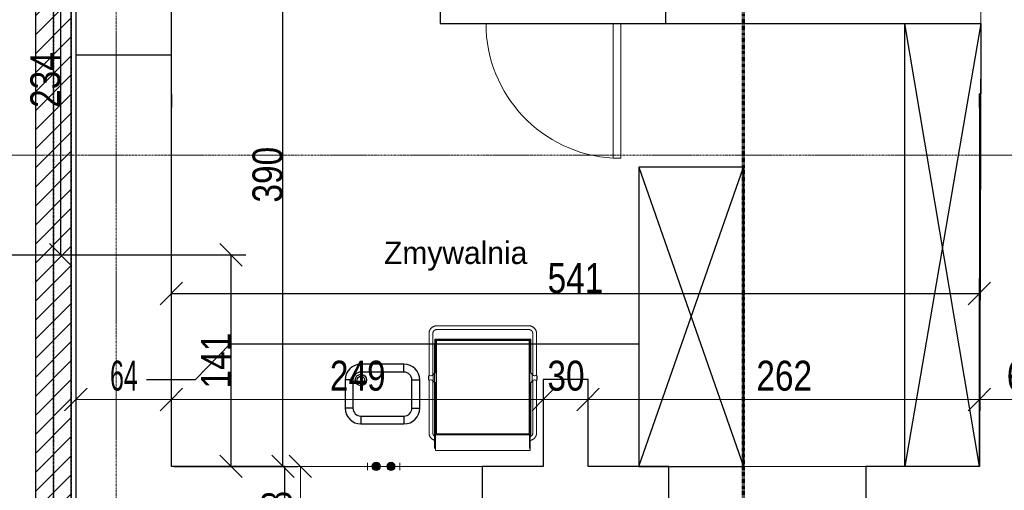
# Model space of a CAD drawing. Header units: millimetres. Extents: x -56641 to 6003, y -24465 to 16563.
# Tile 7 of 79: x -36459 to -29867, y -13434 to -10288. Entities that reach past the tile are written whole.
import ezdxf
from ezdxf.lldxf.tags import DXFTag

# ---------------------------------------------------------------- set-up
doc = ezdxf.new("R2010")
doc.units = ezdxf.units.MM
for name, pattern in [('__FK_przerywana', [3.2004, 1.6002, -1.6002]), ('HIDDEN', [375, 250, -125]), ('Kreska', [6.35, 3.175, -3.175]), ('Linia siatki', [22.225, 12.7, -3.175, 3.175, -3.175])]:
    doc.linetypes.add(name, pattern=pattern)
for name, color, linetype, lineweight in [('A-ANNO-DIMS', 7, 'Continuous', 5), ('A-ANNO-DIMS-100', 7, 'Continuous', 5), ('A-DOOR', 7, 'Continuous', 5), ('A-WALL', 7, 'Continuous', 5), ('A-WALL-PATT', 7, 'Continuous', 35), ('G-ANNO-SYMB', 7, 'Continuous', 5), ('IS_Odbiorniki', 7, 'SOLID', 18), ('S-GRID', 7, 'Continuous', 5)]:
    doc.layers.add(name, color=color, linetype=linetype, lineweight=lineweight)
for name, color, linetype, lineweight, true_color in [('A-DETL', 7, 'Continuous', 5, 0x00a600), ('IS_Ciepła_woda', 1, 'DASHDOT', 30, 0xff0000), ('Wyposażenie_urządzenia zmywalni', 7, 'Continuous', 15, 0x40a5ff)]:
    doc.layers.add(name, color=color, linetype=linetype, lineweight=lineweight, true_color=true_color)
for name, color, linetype in [('Default', 7, 'Continuous'), ('Komat', 252, 'Continuous'), ('PFI_2D', 7, 'Continuous')]:
    doc.layers.add(name, color=color, linetype=linetype)
doc.styles.add('Arial_2', font='arial.ttf', dxfattribs={"width": 0.8, "height": 200})
doc.styles.add('Arial_5', font='arial.ttf', dxfattribs={"width": 0.6, "height": 200})
tags = doc.linetypes.add('DASHDOT', pattern=[20, 10, -5, 0, -5]).pattern_tags.tags
tags[10:11] = [DXFTag(74, 4), DXFTag(75, 0), DXFTag(340, '0'), DXFTag(46, 0.0), DXFTag(50, 0.0), DXFTag(44, 0.0), DXFTag(45, 0.0)]
tags[8:9] = [DXFTag(74, 4), DXFTag(75, 0), DXFTag(340, '0'), DXFTag(46, 0.0), DXFTag(50, 0.0), DXFTag(44, 0.0), DXFTag(45, 0.0)]
tags[6:7] = [DXFTag(74, 4), DXFTag(75, 0), DXFTag(340, '0'), DXFTag(46, 0.0), DXFTag(50, 0.0), DXFTag(44, 0.0), DXFTag(45, 0.0)]
tags[4:5] = [DXFTag(74, 4), DXFTag(75, 0), DXFTag(340, '0'), DXFTag(46, 0.0), DXFTag(50, 0.0), DXFTag(44, 0.0), DXFTag(45, 0.0)]
tags = doc.linetypes.add('SOLID', pattern=[10, 10, 0]).pattern_tags.tags
tags[6:7] = [DXFTag(74, 4), DXFTag(75, 0), DXFTag(340, '0'), DXFTag(46, 0.0), DXFTag(50, 0.0), DXFTag(44, 0.0), DXFTag(45, 0.0)]
tags[4:5] = [DXFTag(74, 4), DXFTag(75, 0), DXFTag(340, '0'), DXFTag(46, 0.0), DXFTag(50, 0.0), DXFTag(44, 0.0), DXFTag(45, 0.0)]
doc.dimstyles.new('REVIT_standard', dxfattribs={"dimscale": 304.8, "dimtxt": 204.05188, "dimasz": 0.492126, "dimexe": 0.328084, "dimexo": 0.0625, "dimgap": 0, "dimtad": 1, "dimdec": 0, "dimlfac": 0.1, "dimzin": 0, "dimdsep": 46, "dimtxsty": 'Arial_2', "dimblk1": 'OBLIQUE', "dimblk2": 'OBLIQUE', "dimsah": 1, "dimcen": 0.09, "dimazin": 0, "dimtfac": 1, "dimtdec": 4, "dimtix": 1, "dimtmove": 0, "dimatfit": 3, "dimfxl": 0.328084, "dimfxlon": 1, "dimtvp": 1, "dimtolj": 1, "dimtzin": 0, "dimarcsym": 2})
doc.dimstyles.new('standard_wielkość_otworów', dxfattribs={"dimscale": 304.8, "dimtxt": 204.05188, "dimasz": 0.492126, "dimexe": 0.328084, "dimexo": 0.0625, "dimgap": 0, "dimtad": 1, "dimdec": 0, "dimlfac": 0.1, "dimzin": 0, "dimdsep": 46, "dimtxsty": 'Arial_5', "dimblk1": 'OBLIQUE', "dimblk2": 'OBLIQUE', "dimsah": 1, "dimcen": 0.09, "dimazin": 0, "dimtfac": 1, "dimtdec": 4, "dimtix": 1, "dimtmove": 0, "dimatfit": 3, "dimfxl": 0.328084, "dimfxlon": 1, "dimtvp": 1, "dimtolj": 1, "dimtzin": 0, "dimarcsym": 2})

# ---------------------------------------------------------------- blocks, each defined once
blk = doc.blocks.new('DIMBLOCK27-RZUT PIWNICY')
at = {"layer": 'A-ANNO-DIMS-100', "color": 250, "true_color": 0x303030, "transparency": 16777216}
for p, q in [((-35443.4, -12827.6), (-35443.4, -12727.6)), ((-35443.4, -12827.6), (-35368.4, -12752.6)), ((-32953.4, -12827.6), (-32953.4, -12727.6)), ((-32953.4, -12827.6), (-32878.4, -12752.6)), ((-35443.4, -12827.6), (-35518.4, -12902.6)), ((-35443.4, -12827.6), (-32953.4, -12827.6)), ((-35443.4, -12827.6), (-35443.4, -12927.6)), ((-32953.4, -12827.6), (-33028.4, -12902.6)), ((-32953.4, -12827.6), (-32953.4, -12927.6))]:
    blk.add_line(p, q, dxfattribs=at)
at = {"layer": 'A-ANNO-DIMS-100', "color": 0, "transparency": 16777216, "insert": (-34382.1, -12568), "char_height": 200, "width": 440.752, "attachment_point": 1, "line_spacing_factor": 0.941778, "style": 'Arial_2'}
blk.add_mtext('249', dxfattribs=at)
blk = doc.blocks.new('_Oblique')
at = {"color": 0, "linetype": 'ByBlock', "lineweight": -2}
blk.add_line((-0.5, -0.5), (0.5, 0.5), dxfattribs=at)
blk = doc.blocks.new('DIMBLOCK28-RZUT PIWNICY')
at = {"layer": 'A-ANNO-DIMS-100', "color": 250, "true_color": 0x303030, "transparency": 16777216}
for p, q in [((-32953.4, -12827.6), (-32953.4, -12727.6)), ((-32953.4, -12827.6), (-32878.4, -12752.6)), ((-32653.4, -12827.6), (-32653.4, -12727.6)), ((-32653.4, -12827.6), (-32578.4, -12752.6)), ((-32953.4, -12827.6), (-33028.4, -12902.6)), ((-32953.4, -12827.6), (-32653.4, -12827.6)), ((-32953.4, -12827.6), (-32953.4, -12927.6)), ((-32653.4, -12827.6), (-32728.4, -12902.6)), ((-32653.4, -12827.6), (-32653.4, -12927.6))]:
    blk.add_line(p, q, dxfattribs=at)
at = {"layer": 'A-ANNO-DIMS-100', "color": 0, "transparency": 16777216, "insert": (-32925.8, -12568), "char_height": 200, "width": 293.835, "attachment_point": 1, "line_spacing_factor": 0.941778, "style": 'Arial_2'}
blk.add_mtext('30', dxfattribs=at)
blk = doc.blocks.new('DIMBLOCK29-RZUT PIWNICY')
at = {"layer": 'A-ANNO-DIMS-100', "color": 250, "true_color": 0x303030, "transparency": 16777216}
for p, q in [((-32653.4, -12827.6), (-32653.4, -12727.6)), ((-32653.4, -12827.6), (-32578.4, -12752.6)), ((-30033.4, -12827.6), (-30033.4, -12727.6)), ((-30033.4, -12827.6), (-29958.4, -12752.6)), ((-32653.4, -12827.6), (-32728.4, -12902.6)), ((-32653.4, -12827.6), (-30033.4, -12827.6)), ((-32653.4, -12827.6), (-32653.4, -12927.6)), ((-30033.4, -12827.6), (-30108.4, -12902.6)), ((-30033.4, -12827.6), (-30033.4, -12927.6))]:
    blk.add_line(p, q, dxfattribs=at)
at = {"layer": 'A-ANNO-DIMS-100', "color": 0, "transparency": 16777216, "insert": (-31527.1, -12568), "char_height": 200, "width": 440.752, "attachment_point": 1, "line_spacing_factor": 0.941778, "style": 'Arial_2'}
blk.add_mtext('262', dxfattribs=at)
blk = doc.blocks.new('DIMBLOCK30-RZUT PIWNICY')
at = {"layer": 'A-ANNO-DIMS-100', "color": 250, "true_color": 0x303030, "transparency": 16777216}
for p, q in [((-30033.4, -12827.6), (-30033.4, -12727.6)), ((-30033.4, -12827.6), (-29958.4, -12752.6)), ((-29423.4, -12827.6), (-29423.4, -12727.6)), ((-29423.4, -12827.6), (-29348.4, -12752.6)), ((-30033.4, -12827.6), (-30108.4, -12902.6)), ((-30033.4, -12827.6), (-29423.4, -12827.6)), ((-30033.4, -12827.6), (-30033.4, -12927.6)), ((-29423.4, -12827.6), (-29498.4, -12902.6)), ((-29423.4, -12827.6), (-29423.4, -12927.6))]:
    blk.add_line(p, q, dxfattribs=at)
at = {"layer": 'A-ANNO-DIMS-100', "color": 0, "transparency": 16777216, "insert": (-29850.8, -12568), "char_height": 200, "width": 293.835, "attachment_point": 1, "line_spacing_factor": 0.941778, "style": 'Arial_2'}
blk.add_mtext('61', dxfattribs=at)
blk = doc.blocks.new('DIMBLOCK63-RZUT PIWNICY')
at = {"layer": 'A-ANNO-DIMS-100', "color": 250, "true_color": 0x303030, "transparency": 16777216}
for p, q in [((-34579.7, -13274.4), (-34654.7, -13199.4)), ((-34579.7, -13274.4), (-34679.7, -13274.4)), ((-34579.7, -13274.4), (-34579.7, -13854.4)), ((-34579.7, -13274.4), (-34504.7, -13349.4)), ((-34579.7, -13274.4), (-34479.7, -13274.4)), ((-34579.7, -13854.4), (-34654.7, -13779.4)), ((-34579.7, -13854.4), (-34679.7, -13854.4)), ((-34579.7, -13854.4), (-34504.7, -13929.4)), ((-34579.7, -13854.4), (-34479.7, -13854.4))]:
    blk.add_line(p, q, dxfattribs=at)
at = {"layer": 'A-ANNO-DIMS-100', "color": 0, "transparency": 16777216, "insert": (-34839.3, -13686.8), "char_height": 200, "width": 293.835, "attachment_point": 1, "rotation": 90, "line_spacing_factor": 0.941778, "style": 'Arial_2'}
blk.add_mtext('58', dxfattribs=at)
blk = doc.blocks.new('DIMBLOCK151-RZUT PIWNICY')
at = {"layer": 'A-ANNO-DIMS-100', "color": 250, "true_color": 0x303030, "transparency": 16777216}
for p, q in [((-36083.4, -12827.6), (-36083.4, -12727.6)), ((-36083.4, -12827.6), (-36008.4, -12752.6)), ((-35443.4, -12827.6), (-35443.4, -12727.6)), ((-35443.4, -12827.6), (-35368.4, -12752.6)), ((-36083.4, -12827.6), (-36158.4, -12902.6)), ((-36083.4, -12827.6), (-35443.4, -12827.6)), ((-36083.4, -12827.6), (-36083.4, -12927.6)), ((-35443.4, -12827.6), (-35518.4, -12902.6)), ((-35443.4, -12827.6), (-35443.4, -12927.6))]:
    blk.add_line(p, q, dxfattribs=at)
at = {"layer": 'A-ANNO-DIMS-100', "color": 0, "transparency": 16777216, "insert": (-35854.5, -12568), "char_height": 200, "width": 218.492, "attachment_point": 1, "line_spacing_factor": 0.941778, "style": 'Arial_5'}
blk.add_mtext('64', dxfattribs=at)
blk = doc.blocks.new('TT112')
at = {"layer": 'Wyposażenie_urządzenia zmywalni', "linetype": 'Continuous', "lineweight": 13}
for p, q in [((1894.52, 760), (1929.75, 760)), ((1929.75, 759.95), (1929.75, 760.04)), ((1929.87, 760.19), (1933.27, 760.19)), ((1930.15, 758.53), (1930.15, 758.93)), ((1931.52, 760.41), (1931.62, 760.41)), ((1932.98, 758.53), (1932.98, 758.93)), ((1933.39, 759.95), (1933.39, 760.04)), ((1933.39, 760), (1961.57, 759.99)), ((1883.07, 755.71), (1893.37, 755.71)), ((1883.07, 692.31), (1883.07, 755.71)), ((1893.37, 756.06), (1928.34, 756.06)), ((1893.37, 691.95), (1893.37, 756.06)), ((1893.37, 755.78), (1928.33, 755.78)), ((1894.16, 755.1), (1956.44, 755.1)), ((1894.16, 755.1), (1894.16, 692.91)), ((1894.52, 757.47), (1929.69, 757.47)), ((1928.33, 755.1), (1928.33, 755.99)), ((1928.59, 756.54), (1929.31, 757.13)), ((1929.31, 757.13), (1933.83, 757.13)), ((1933.45, 757.47), (1961.37, 757.47)), ((1934.55, 756.54), (1933.83, 757.13)), ((1934.8, 756.06), (1957.37, 756.06)), ((1934.81, 755.1), (1934.81, 755.99)), ((1934.81, 755.78), (1957.09, 755.78)), ((1956.44, 755.1), (1956.44, 692.91)), ((1957.09, 755.78), (1957.09, 692.24)), ((1957.37, 756.06), (1957.37, 691.95)), ((1963.9, 754.28), (1963.9, 693.73)), ((1966.43, 754.42), (1966.43, 693.59)), ((1883.07, 692.31), (1893.37, 692.31)), ((1883.07, 692.31), (1893.37, 692.31)), ((1893.37, 692.24), (1928.33, 692.24)), ((1894.16, 692.91), (1956.44, 692.91)), ((1928.33, 692.91), (1928.33, 692.02)), ((1934.81, 692.91), (1934.81, 692.02)), ((1934.81, 692.24), (1957.09, 692.24)), ((1893.37, 691.95), (1928.34, 691.95)), ((1894.52, 690.54), (1929.69, 690.54)), ((1894.52, 688.02), (1929.75, 688.02)), ((1928.59, 691.47), (1929.31, 690.88)), ((1929.31, 690.88), (1933.83, 690.88)), ((1929.75, 688.06), (1929.75, 687.98)), ((1929.87, 687.82), (1933.27, 687.82)), ((1930.15, 689.48), (1930.15, 689.08)), ((1931.52, 687.6), (1931.62, 687.6)), ((1932.98, 689.48), (1932.98, 689.08)), ((1933.39, 688.06), (1933.39, 687.98)), ((1933.39, 688.02), (1961.57, 688.02)), ((1933.45, 690.54), (1961.37, 690.54)), ((1934.55, 691.47), (1933.83, 690.88)), ((1934.8, 691.95), (1957.37, 691.95))]:
    blk.add_line(p, q, dxfattribs=at)
at = {"layer": 'Wyposażenie_urządzenia zmywalni', "linetype": 'HIDDEN', "lineweight": 13}
for p, q in [((1957.29, 721.49), (1957.21, 721.49)), ((1957.29, 721.49), (1957.21, 721.49)), ((1957.04, 714.45), (1957.04, 714.53)), ((1957.21, 714.53), (1957.04, 714.53)), ((1957.04, 714.45), (1957.04, 714.53)), ((1957.21, 714.53), (1957.04, 714.53)), ((1957.29, 714.45), (1957.04, 714.45)), ((1957.29, 714.45), (1957.04, 714.45))]:
    blk.add_line(p, q, dxfattribs=at)
at = {"layer": 'Wyposażenie_urządzenia zmywalni', "linetype": 'Continuous', "lineweight": 13, "flags": 128}
for points in [[(1889.57, 755.71), (1889.85, 756.49), (1889.93, 756.7), (1890.02, 756.9), (1890.11, 757.1), (1890.22, 757.3), (1890.33, 757.49), (1890.44, 757.67), (1890.56, 757.85), (1890.69, 758.02), (1890.82, 758.19), (1890.96, 758.35), (1891.11, 758.51), (1891.26, 758.65), (1891.41, 758.79), (1891.57, 758.93), (1891.73, 759.05), (1891.9, 759.17), (1892.07, 759.28), (1892.24, 759.39), (1892.42, 759.48), (1892.6, 759.57), (1892.79, 759.65), (1892.98, 759.72), (1893.16, 759.79), (1893.35, 759.84), (1893.54, 759.89), (1893.74, 759.93), (1893.93, 759.96), (1894.13, 759.98), (1894.32, 759.99), (1894.52, 760)], [(1961.56, 759.99), (1961.76, 759.98), (1961.95, 759.96), (1962.15, 759.93), (1962.34, 759.89), (1962.53, 759.84), (1962.72, 759.79), (1962.91, 759.73), (1963.09, 759.65), (1963.28, 759.57), (1963.46, 759.49), (1963.64, 759.39), (1963.82, 759.29), (1963.99, 759.18)], [(1964.02, 759.15), (1964.13, 759.08), (1964.32, 758.93), (1964.51, 758.77), (1964.69, 758.6), (1964.86, 758.43), (1965.02, 758.25), (1965.17, 758.06), (1965.32, 757.87), (1965.45, 757.67), (1965.58, 757.46), (1965.7, 757.26), (1965.81, 757.05), (1965.91, 756.83), (1966, 756.61), (1966.08, 756.39), (1966.15, 756.16), (1966.22, 755.93), (1966.28, 755.7), (1966.32, 755.47), (1966.36, 755.23), (1966.39, 755), (1966.42, 754.76), (1966.43, 754.52), (1966.43, 754.33)], [(1892.12, 755.71), (1892.71, 756.5), (1892.79, 756.61), (1892.88, 756.7), (1892.97, 756.8), (1893.06, 756.88), (1893.16, 756.96), (1893.26, 757.04), (1893.36, 757.11), (1893.47, 757.18), (1893.58, 757.24), (1893.69, 757.29), (1893.8, 757.34), (1893.92, 757.37), (1894.04, 757.41), (1894.15, 757.43), (1894.27, 757.45), (1894.4, 757.46), (1894.52, 757.47)], [(1961.37, 757.47), (1961.49, 757.46), (1961.61, 757.45), (1961.74, 757.43), (1961.85, 757.41), (1961.97, 757.37), (1962.09, 757.33), (1962.2, 757.29), (1962.31, 757.23), (1962.42, 757.18), (1962.53, 757.11), (1962.57, 757.08)], [(1962.57, 757.08), (1962.63, 757.04), (1962.73, 756.96), (1962.83, 756.88), (1962.92, 756.79), (1963.01, 756.7), (1963.1, 756.61), (1963.18, 756.5), (1963.26, 756.4), (1963.33, 756.29), (1963.4, 756.17), (1963.47, 756.06), (1963.53, 755.94), (1963.59, 755.81), (1963.64, 755.68), (1963.69, 755.55), (1963.74, 755.42), (1963.77, 755.28), (1963.81, 755.14), (1963.84, 755), (1963.86, 754.86), (1963.88, 754.72), (1963.89, 754.57), (1963.9, 754.43), (1963.9, 754.28)], [(1889.57, 692.31), (1889.85, 691.52), (1889.93, 691.31), (1890.02, 691.11), (1890.11, 690.91), (1890.22, 690.71), (1890.33, 690.52), (1890.44, 690.34), (1890.56, 690.16), (1890.69, 689.99), (1890.82, 689.82), (1890.96, 689.66), (1891.11, 689.51), (1891.26, 689.36), (1891.41, 689.22), (1891.57, 689.08), (1891.73, 688.96), (1891.9, 688.84), (1892.07, 688.73), (1892.24, 688.62), (1892.42, 688.53), (1892.6, 688.44), (1892.79, 688.36), (1892.98, 688.29), (1893.16, 688.22), (1893.35, 688.17), (1893.54, 688.12), (1893.74, 688.08), (1893.93, 688.05), (1894.13, 688.03), (1894.32, 688.02), (1894.52, 688.02)], [(1892.12, 692.31), (1892.71, 691.51), (1892.79, 691.41), (1892.88, 691.31), (1892.97, 691.22), (1893.06, 691.13), (1893.16, 691.05), (1893.26, 690.97), (1893.36, 690.9), (1893.47, 690.83), (1893.58, 690.78), (1893.69, 690.72), (1893.8, 690.68), (1893.92, 690.64), (1894.04, 690.6), (1894.15, 690.58), (1894.27, 690.56), (1894.4, 690.55), (1894.52, 690.54)], [(1962.57, 690.93), (1962.63, 690.97), (1962.73, 691.05), (1962.83, 691.13), (1962.92, 691.22), (1963.01, 691.31), (1963.1, 691.41), (1963.18, 691.51), (1963.26, 691.61), (1963.33, 691.72), (1963.4, 691.84), (1963.47, 691.96), (1963.53, 692.08), (1963.59, 692.2), (1963.64, 692.33), (1963.69, 692.46), (1963.74, 692.6), (1963.77, 692.73), (1963.81, 692.87), (1963.84, 693.01), (1963.86, 693.15), (1963.88, 693.29), (1963.89, 693.44), (1963.9, 693.58), (1963.9, 693.73)], [(1964.02, 688.86), (1964.13, 688.93), (1964.32, 689.08), (1964.51, 689.24), (1964.69, 689.41), (1964.86, 689.58), (1965.02, 689.76), (1965.17, 689.95), (1965.32, 690.15), (1965.45, 690.34), (1965.58, 690.55), (1965.7, 690.76), (1965.81, 690.97), (1965.91, 691.18), (1966, 691.4), (1966.08, 691.63), (1966.15, 691.85), (1966.22, 692.08), (1966.28, 692.31), (1966.32, 692.54), (1966.36, 692.78), (1966.39, 693.02), (1966.42, 693.25), (1966.43, 693.49), (1966.43, 693.68)], [(1961.37, 690.54), (1961.49, 690.55), (1961.61, 690.56), (1961.74, 690.58), (1961.85, 690.6), (1961.97, 690.64), (1962.09, 690.68), (1962.2, 690.72), (1962.31, 690.78), (1962.42, 690.84), (1962.53, 690.9), (1962.57, 690.93)], [(1961.56, 688.02), (1961.76, 688.03), (1961.95, 688.05), (1962.15, 688.08), (1962.34, 688.12), (1962.53, 688.17), (1962.72, 688.22), (1962.91, 688.29), (1963.09, 688.36), (1963.28, 688.44), (1963.46, 688.53), (1963.64, 688.62), (1963.82, 688.73), (1963.99, 688.84)]]:
    blk.add_lwpolyline(points, dxfattribs=at)
at = {"layer": 'Wyposażenie_urządzenia zmywalni', "linetype": 'HIDDEN', "lineweight": 13, "flags": 128}
for points in [[(1957.2, 721.02), (1957.21, 721.02), (1957.22, 721.02), (1957.23, 721.02), (1957.24, 721.02), (1957.25, 721.02), (1957.26, 721.02), (1957.27, 721.03), (1957.27, 721.03), (1957.28, 721.03), (1957.28, 721.04), (1957.29, 721.04), (1957.29, 721.05), (1957.29, 721.05), (1957.29, 721.05)], [(1957.2, 721.05), (1957.2, 721.05), (1957.21, 721.05), (1957.21, 721.05), (1957.21, 721.05), (1957.21, 721.05), (1957.21, 721.05), (1957.21, 721.05)], [(1957.2, 721.02), (1957.21, 721.02), (1957.22, 721.02), (1957.23, 721.02), (1957.24, 721.02), (1957.25, 721.02), (1957.26, 721.02), (1957.27, 721.03), (1957.27, 721.03), (1957.28, 721.03), (1957.28, 721.04), (1957.29, 721.04), (1957.29, 721.05), (1957.29, 721.05), (1957.29, 721.05)], [(1957.2, 721.05), (1957.2, 721.05), (1957.21, 721.05), (1957.21, 721.05), (1957.21, 721.05), (1957.21, 721.05), (1957.21, 721.05), (1957.21, 721.05)]]:
    blk.add_lwpolyline(points, dxfattribs=at)
at = {"layer": 'Wyposażenie_urządzenia zmywalni', "linetype": 'Continuous', "lineweight": 13}
for centre, radius, start, end in [((1928.71, 758.53), 1.44, 306.47257, 0), ((1929.91, 760.04), 0.162, 105.14088, 180), ((1929.91, 759.95), 0.162, 180, 223.44562), ((1928.84, 758.93), 1.31, 0, 43.44562), ((1931.52, 754.09), 6.32, 90, 105.14088), ((1931.62, 754.09), 6.32, 74.85912, 90), ((1934.3, 758.93), 1.31, 136.55438, 180), ((1934.43, 758.53), 1.44, 180, 233.52742), ((1933.23, 760.04), 0.162, 0, 74.85912), ((1933.23, 759.95), 0.162, 316.55438, 0), ((1929.04, 755.99), 0.708, 129.439, 180), ((1929.34, 757.1), 0.0506, 90, 129.43898), ((1929.75, 757.13), 0.303, 126.47258, 176.26469), ((1933.39, 757.13), 0.303, 3.73529, 53.52742), ((1933.79, 757.1), 0.0506, 50.56102, 90), ((1934.1, 755.99), 0.708, 0, 50.56101), ((1929.04, 692.02), 0.708, 180, 230.561), ((1929.34, 690.92), 0.0506, 230.56102, 270), ((1929.75, 690.89), 0.303, 183.73531, 233.52742), ((1928.71, 689.48), 1.44, 0, 53.52743), ((1929.91, 688.06), 0.162, 136.55438, 180), ((1929.91, 687.98), 0.162, 180, 254.85912), ((1928.84, 689.08), 1.31, 316.55438, 0), ((1931.52, 693.92), 6.32, 254.85912, 270), ((1931.62, 693.92), 6.32, 270, 285.14088), ((1934.43, 689.48), 1.44, 126.47258, 180), ((1934.3, 689.08), 1.31, 180, 223.44562), ((1933.23, 687.98), 0.162, 285.14088, 0), ((1933.23, 688.06), 0.162, 0, 43.44562), ((1933.39, 690.89), 0.303, 306.47258, 356.26471), ((1933.79, 690.92), 0.0506, 270, 309.43898), ((1934.1, 692.02), 0.708, 309.43899, 0)]:
    blk.add_arc(centre, radius, start, end, dxfattribs=at)
at = {"layer": 'Wyposażenie_urządzenia zmywalni', "linetype": 'HIDDEN', "lineweight": 13}
blk.add_arc((1957.04, 714.4), 0.0506, 90, 180, dxfattribs=at)
blk.add_arc((1957.04, 714.4), 0.0506, 90, 180, dxfattribs=at)
blk = doc.blocks.new('A$C4DF32C06')
at = {"layer": 'IS_Odbiorniki', "ltscale": 10}
h = blk.add_hatch(color=256, dxfattribs=at)
h.dxf.hatch_style = 1
edge = h.paths.add_edge_path()
edge.add_arc((28.2, 28.2), 28.2, 0, 360)
for points in [[(56.5, 28.2), (86.6, 28.2), (86.6, 52.7)], [(56.5, 28.2), (86.6, 28.2), (86.6, 3.8)]]:
    blk.add_lwpolyline(points, dxfattribs=at)
blk.add_circle((28.2, 28.2), 28.2, dxfattribs=at)
blk = doc.blocks.new('*D389')
at = {"layer": 'A-ANNO-DIMS', "color": 0, "lineweight": -2, "transparency": 16777216}
for p, q in [((-35424.4, -9374.4), (-34597, -9374.4)), ((-34697, -13274.4), (-34697, -9374.4)), ((-35424.4, -13274.4), (-34597, -13274.4))]:
    blk.add_line(p, q, dxfattribs=at)
at = {"layer": 'Defpoints', "color": 0, "transparency": 16777216}
for p in [(-35443.4, -9374.4), (-34697, -9374.4), (-35443.4, -13274.4)]:
    blk.add_point(p, dxfattribs=at)
at = {"layer": 'A-ANNO-DIMS', "color": 0, "lineweight": -2, "transparency": 16777216, "xscale": 150, "yscale": 150, "zscale": 150}
for p, rotation in [((-34697, -9374.4), 90), ((-34697, -13274.4), 270)]:
    blk.add_blockref('_Oblique', p, dxfattribs=dict(at, rotation=rotation))
at = {"layer": 'A-ANNO-DIMS', "color": 0, "transparency": 16777216, "insert": (-34799.2, -11324.4), "char_height": 200, "attachment_point": 5, "rotation": 90, "style": 'Arial_2'}
blk.add_mtext('\\A1;390', dxfattribs=at)
blk = doc.blocks.new('*D390')
at = {"layer": 'A-ANNO-DIMS', "color": 0, "lineweight": -2, "transparency": 16777216}
for p, q in [((-35443.4, -13255.4), (-35443.4, -12019)), ((-30033.4, -13255.4), (-30033.4, -12019)), ((-35443.4, -12119), (-30033.4, -12119))]:
    blk.add_line(p, q, dxfattribs=at)
at = {"layer": 'Defpoints', "color": 0, "transparency": 16777216}
for p in [(-30033.4, -12119), (-35443.4, -13274.4), (-30033.4, -13274.4)]:
    blk.add_point(p, dxfattribs=at)
at = {"layer": 'A-ANNO-DIMS', "color": 0, "lineweight": -2, "transparency": 16777216, "xscale": 150, "yscale": 150, "zscale": 150, "rotation": 180}
blk.add_blockref('_Oblique', (-35443.4, -12119), dxfattribs=at)
at = {"layer": 'A-ANNO-DIMS', "color": 0, "lineweight": -2, "transparency": 16777216, "xscale": 150, "yscale": 150, "zscale": 150}
blk.add_blockref('_Oblique', (-30033.4, -12119), dxfattribs=at)
at = {"layer": 'A-ANNO-DIMS', "color": 0, "transparency": 16777216, "insert": (-32738.4, -12016.9), "char_height": 200, "attachment_point": 5, "style": 'Arial_2'}
blk.add_mtext('\\A1;541', dxfattribs=at)
blk = doc.blocks.new('*D391')
at = {"layer": 'A-ANNO-DIMS', "color": 0, "lineweight": -2, "transparency": 16777216}
for p, q in [((-36564.4, -11860), (-34944, -11860)), ((-35044, -13274.4), (-35044, -11860)), ((-35424.4, -13274.4), (-34944, -13274.4))]:
    blk.add_line(p, q, dxfattribs=at)
at = {"layer": 'Defpoints', "color": 0, "transparency": 16777216}
for p in [(-36583.4, -11860), (-35044, -11860), (-35443.4, -13274.4)]:
    blk.add_point(p, dxfattribs=at)
at = {"layer": 'A-ANNO-DIMS', "color": 0, "lineweight": -2, "transparency": 16777216, "xscale": 150, "yscale": 150, "zscale": 150}
for p, rotation in [((-35044, -11860), 90), ((-35044, -13274.4), 270)]:
    blk.add_blockref('_Oblique', p, dxfattribs=dict(at, rotation=rotation))
at = {"layer": 'A-ANNO-DIMS', "color": 0, "transparency": 16777216, "insert": (-35144.4, -12567.2), "char_height": 200, "attachment_point": 5, "rotation": 90, "style": 'Arial_2'}
blk.add_mtext('\\A1;141', dxfattribs=at)
blk = doc.blocks.new('*D392')
at = {"layer": 'A-ANNO-DIMS', "color": 0, "lineweight": -2, "transparency": 16777216}
for p, q in [((-35462.5, -9522.4), (-36284, -9522.4)), ((-36184, -11860), (-36184, -9522.4)), ((-36564.4, -11860), (-36084, -11860))]:
    blk.add_line(p, q, dxfattribs=at)
at = {"layer": 'Defpoints', "color": 0, "transparency": 16777216}
for p in [(-36184, -9522.4), (-35443.4, -9522.4), (-36583.4, -11860)]:
    blk.add_point(p, dxfattribs=at)
at = {"layer": 'A-ANNO-DIMS', "color": 0, "lineweight": -2, "transparency": 16777216, "xscale": 150, "yscale": 150, "zscale": 150}
for p, rotation in [((-36184, -9522.4), 90), ((-36184, -11860), 270)]:
    blk.add_blockref('_Oblique', p, dxfattribs=dict(at, rotation=rotation))
at = {"layer": 'A-ANNO-DIMS', "color": 0, "transparency": 16777216, "insert": (-36286.2, -10691.2), "char_height": 200, "attachment_point": 5, "rotation": 90, "style": 'Arial_2'}
blk.add_mtext('\\A1;234', dxfattribs=at)
blk = doc.blocks.new('M_Jednoskrzydłowe płytowe - 90-1500249-RZUT PIWNICY')
at = {"layer": 'A-DOOR'}
for p, q in [((399, -220), (399, -1120.2)), ((450, -220), (399, -220)), ((450, -220), (450, -1120.2)), ((450, -1120.2), (399, -1120.2))]:
    blk.add_line(p, q, dxfattribs=at)
blk.add_arc((450, -220), 901.7, 180, 266.7576, dxfattribs=at)

msp = doc.modelspace()

# ---------------------------------------------------------------- hatches: boundary and pattern name
at = {"true_color": 0xed1f24}
h = msp.add_hatch(color=240, dxfattribs=at)
h.dxf.hatch_style = 1
edge = h.paths.add_edge_path()
edge.add_arc((-34072.276, -13273.706), 24.467, 0, 360)
h = msp.add_hatch(color=240, dxfattribs=at)
h.dxf.hatch_style = 1
edge = h.paths.add_edge_path()
edge.add_arc((-33972.618, -13273.135), 24.467, 0, 360)
at = {"layer": 'A-WALL-PATT', "lineweight": 5}
h = msp.add_hatch(dxfattribs=at)
h.set_pattern_fill('FP_1', color=256, style=0, pattern_type=2)
h.set_pattern_definition([(45, (0, 0), (-63.6396, 63.6396), [])])
h.paths.add_polyline_path([(-36353.416, -13854.407), (-36113.416, -13854.407), (-36113.416, 2665.593), (-36353.416, 2665.593), (-36353.416, -12845.322)])

# ---------------------------------------------------------------- linework, layer by layer
for p, q in [((-35443.416, -10522.411), (-35443.416, -9522.411)), ((-35443.416, -10522.411), (-35443.416, -9522.411)), ((-33643.416, -9494.407), (-33643.416, -10313.095)), ((-33643.416, -10313.095), (-30023.416, -10313.095)), ((-35443.416, -13274.411), (-35443.416, -10522.411)), ((-35443.416, -10784.407), (-35443.416, -10874.407)), ((-30033.416, -10874.407), (-30033.416, -10784.407))]:
    msp.add_line(p, q)
at = {"color": 3}
for p, q in [((-30533.416, -13274.407), (-30533.416, -10313.095)), ((-30533.416, -10313.095), (-30023.416, -10313.095)), ((-30033.416, -13274.407), (-30533.416, -10313.095)), ((-30533.416, -10313.095), (-30023.416, -10313.095)), ((-30023.416, -10313.095), (-30533.416, -13274.407)), ((-30023.416, -10313.095), (-30033.416, -13274.407)), ((-32313.016, -11274.407), (-31613.016, -13274.407)), ((-32313.016, -13274.407), (-31613.016, -11274.407)), ((-35280.947, -12694.405), (-35050.172, -12454.407)), ((-35050.172, -12454.407), (-34525.945, -12454.407)), ((-34525.945, -12454.407), (-33325.945, -12454.407)), ((-33680.947, -12454.407), (-33680.947, -13154.407)), ((-33325.945, -12454.407), (-32313.016, -12454.407)), ((-33045.947, -12454.407), (-33045.947, -13154.407)), ((-35610.945, -12694.405), (-35280.947, -12694.405)), ((-30033.416, -13274.407), (-30533.416, -13274.407))]:
    msp.add_line(p, q, dxfattribs=at)
msp.add_lwpolyline([(-35443.416, -13274.411), (-35443.416, -10524.411), (-36083.416, -10524.411)])
msp.add_lwpolyline([(-31613.016, -11274.407), (-32313.016, -11274.407), (-32313.016, -13274.407), (-31613.016, -13274.407), (-31613.016, -11274.407)], dxfattribs=at)
at = {"color": 240, "true_color": 0xed1f24}
for centre in [(-34072.276, -13273.706), (-33972.618, -13273.135)]:
    msp.add_circle(centre, 24.467, dxfattribs=at)
at = {"layer": 'A-DETL', "color": 6, "linetype": '__FK_przerywana', "lineweight": 35, "true_color": 0xff00ff}
msp.add_line((-36113.416, 4055.593), (-36113.416, -14044.407), dxfattribs=at)
at = {"layer": 'A-DETL', "color": 4, "linetype": '__FK_przerywana', "lineweight": 35, "true_color": 0x00ffff}
msp.add_line((-36233.416, 3155.593), (-36233.416, -14104.407), dxfattribs=at)
at = {"layer": 'A-WALL', "lineweight": 25}
for p, q in [((-36353.416, 9685.593), (-36353.416, -20674.407)), ((-36113.416, -20674.407), (-36113.416, 9685.593)), ((-36083.416, 2665.593), (-36083.416, -13854.407)), ((-35443.416, -10784.407), (-35443.416, -9374.407)), ((-30023.416, -10529.407), (-30023.416, -10784.407)), ((-30023.416, -10784.407), (-30033.416, -10784.407)), ((-35443.416, -13274.407), (-35443.416, -10874.407)), ((-30033.416, -10874.407), (-30033.416, -13274.407)), ((-32953.416, -12694.407), (-32953.416, -13274.407)), ((-32653.416, -12694.407), (-32953.416, -12694.407)), ((-32653.416, -13274.407), (-32653.416, -12694.407)), ((-34683.416, -13274.407), (-35443.416, -13274.407)), ((-34683.416, -13854.407), (-34683.416, -13274.407)), ((-32953.416, -13274.407), (-33363.416, -13274.407)), ((-33363.416, -13274.407), (-33363.416, -13854.407)), ((-32113.416, -13274.407), (-32653.416, -13274.407)), ((-32113.416, -13854.407), (-32113.416, -13274.407)), ((-30033.416, -13274.407), (-30793.416, -13274.407)), ((-30793.416, -13274.407), (-30793.416, -13854.407))]:
    msp.add_line(p, q, dxfattribs=at)
at = {"layer": 'A-WALL'}
for p, q in [((-30023.416, -10529.407), (-30023.416, -9629.407)), ((-34683.416, -13274.407), (-33363.416, -13274.407)), ((-32113.416, -13274.407), (-30793.416, -13274.407))]:
    msp.add_line(p, q, dxfattribs=at)
at = {"layer": 'Default', "color": 1, "lineweight": 15, "ltscale": 35, "transparency": 33554687}
for p, q in [((-35443.416, -11954.407), (-35443.416, -13274.411)), ((-33107.016, -12426.807), (-33086.143, -12426.807))]:
    msp.add_line(p, q, dxfattribs=at)
at = {"layer": 'G-ANNO-SYMB', "linetype": 'Kreska', "lineweight": 70}
msp.add_line((-31613.016, -23094.679), (-31613.016, 9589.963), dxfattribs=at)
at = {"layer": 'Komat', "color": 3}
for p, q in [((-34174.605, -12643.988), (-34174.605, -12590.988)), ((-33886.605, -12643.988), (-33886.605, -12590.988)), ((-34227.605, -12696.988), (-34280.605, -12696.988)), ((-33833.605, -12696.988), (-33780.605, -12696.988)), ((-34227.605, -12884.988), (-34280.605, -12884.988)), ((-33833.605, -12884.988), (-33780.605, -12884.988)), ((-34174.605, -12937.988), (-34174.605, -12990.988)), ((-33886.605, -12937.988), (-33886.605, -12990.988))]:
    msp.add_line(p, q, dxfattribs=at)
for points in [[(-34280.605, -12884.988, 0.41421356), (-34174.605, -12990.988), (-33886.605, -12990.988, 0.41421356), (-33780.605, -12884.988), (-33780.605, -12696.988, 0.41421356), (-33886.605, -12590.988), (-34174.605, -12590.988, 0.41421356), (-34280.605, -12696.988)], [(-34227.605, -12884.988, 0.41421356), (-34174.605, -12937.988), (-33886.605, -12937.988, 0.41421356), (-33833.605, -12884.988), (-33833.605, -12696.988, 0.41421356), (-33886.605, -12643.988), (-34174.605, -12643.988, 0.41421356), (-34227.605, -12696.988)]]:
    msp.add_lwpolyline(points, format="xyb", close=True, dxfattribs=at)
for radius in [38, 25]:
    msp.add_circle((-34174.605, -12696.988), radius, dxfattribs=at)
at = {"layer": 'PFI_2D', "linetype": 'Continuous'}
msp.add_line((-32133.168, -10313.095), (-32133.168, -9140.369), dxfattribs=at)
at = {"layer": 'S-GRID', "linetype": 'Linia siatki'}
for p, q in [((-36233.416, 15853.263), (-36233.416, -23865.326)), ((-35813.416, 10521.572), (-35813.416, -21375.488)), ((-55866.741, -11194.407), (1287.74, -11194.407))]:
    msp.add_line(p, q, dxfattribs=at)

# ---------------------------------------------------------------- block references
at = {"layer": 'A-DOOR'}
msp.add_blockref('M_Jednoskrzydłowe płytowe - 90-1500249-RZUT PIWNICY', (-32885.309, -10093.095), dxfattribs=at)
at = {"layer": 'IS_Ciepła_woda', "xscale": -1}
msp.add_blockref('A$C4DF32C06', (-34044.15, -13302.636), dxfattribs=at)
at = {"layer": 'IS_Ciepła_woda'}
msp.add_blockref('A$C4DF32C06', (-34001.229, -13302.636), dxfattribs=at)
at = {"layer": 'Wyposażenie_urządzenia zmywalni', "xscale": -10, "yscale": 10, "zscale": 10, "rotation": 270}
msp.add_blockref('TT112', (-40598.67, -31998.059), dxfattribs=at)

# ---------------------------------------------------------------- texts
at = {"color": 3, "insert": (-34019.194, -11966.639), "char_height": 150, "width": 500, "attachment_point": 7}
msp.add_mtext('Zmywalnia', dxfattribs=at)

# ---------------------------------------------------------------- dimensions: what is measured, and where the dimension line sits
at = {"layer": 'A-ANNO-DIMS', "color": 250, "true_color": 0x303030}
for base, p1, p2, override, picture, middle in [((-34697, -9374.407), (-35443.416, -13274.407), (-35443.416, -9374.407), {"dimpost": '<>', "dimfxl": 300}, '*D389', (-34799.183, -11324.407)), ((-36184, -9522.411), (-36583.416, -11860), (-35443.416, -9522.411), {"dimpost": '<>', "dimfxl": 300}, '*D392', (-36286.183, -10691.206)), ((-35044, -11860), (-35443.416, -13274.407), (-36583.416, -11860), {"dimpost": '<>', "dimfxl": 300}, '*D391', (-35144.409, -12567.204)), ((-34579.703, -13854.407), (-34479.703, -13274.407), (-34479.703, -13854.407), {"dimpost": '<>', "dimfxl": 580}, 'DIMBLOCK63-RZUT PIWNICY', (-34681.818, -13564.407))]:
    dim = msp.add_linear_dim(base=base, p1=p1, p2=p2, angle=90, dimstyle='REVIT_standard', override=override, dxfattribs=at)
    dim.commit()
    dim.dimension.update_dxf_attribs({"geometry": picture, "text_midpoint": middle})
dim = msp.add_aligned_dim(p1=(-35443.416, -13274.411), p2=(-30033.416, -13274.407), distance=1155.407, dimstyle='REVIT_standard', override={"dimpost": '<>', "dimfxl": 300}, dxfattribs=at)
dim.commit()
dim.dimension.update_dxf_attribs({"geometry": '*D390', "text_midpoint": (-32738.416, -12016.885)})
for base, p1, p2, dimstyle, override, picture, middle in [((-35443.416, -12827.618), (-36083.416, -12727.618), (-35443.416, -12727.618), 'standard_wielkość_otworów', {"dimpost": '<>', "dimfxl": 640}, 'DIMBLOCK151-RZUT PIWNICY', (-35763.416, -12725.503)), ((-32953.416, -12827.618), (-35443.416, -12727.618), (-32953.416, -12727.618), 'REVIT_standard', {"dimpost": '<>', "dimfxl": 2490}, 'DIMBLOCK27-RZUT PIWNICY', (-34198.416, -12725.503)), ((-32653.416, -12827.618), (-32953.416, -12727.618), (-32653.416, -12727.618), 'REVIT_standard', {"dimpost": '<>', "dimfxl": 300}, 'DIMBLOCK28-RZUT PIWNICY', (-32803.416, -12725.435)), ((-30033.416, -12827.618), (-32653.416, -12727.618), (-30033.416, -12727.618), 'REVIT_standard', {"dimpost": '<>', "dimfxl": 2620}, 'DIMBLOCK29-RZUT PIWNICY', (-31343.416, -12725.503)), ((-29423.416, -12827.618), (-30033.416, -12727.618), (-29423.416, -12727.618), 'REVIT_standard', {"dimpost": '<>', "dimfxl": 610}, 'DIMBLOCK30-RZUT PIWNICY', (-29728.416, -12725.503))]:
    dim = msp.add_linear_dim(base=base, p1=p1, p2=p2, dimstyle=dimstyle, override=override, dxfattribs=at)
    dim.commit()
    dim.dimension.update_dxf_attribs({"geometry": picture, "text_midpoint": middle})

doc.saveas('drawing.dxf')
